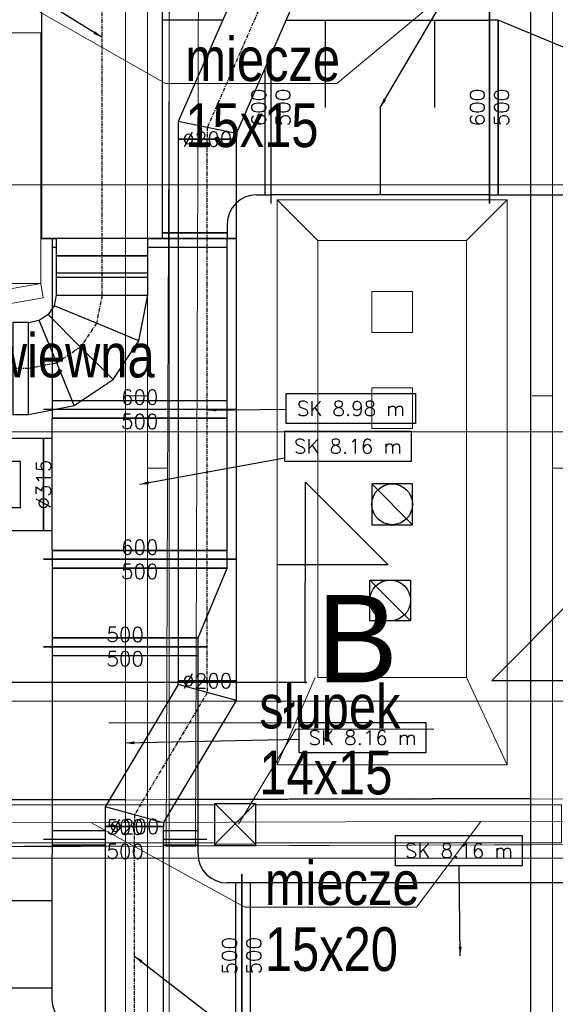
# Model space of a CAD drawing. Header units: millimetres. Extents: x -573548 to 674770, y -246895 to -89040.
# Tile 185 of 199: x 100264 to 102101, y -176295 to -172915. Entities that reach past the tile are written whole.
import ezdxf
from ezdxf.enums import TextEntityAlignment as Align

# ---------------------------------------------------------------- set-up
doc = ezdxf.new("R2010")
doc.units = ezdxf.units.MM
doc.linetypes.add('Oś', pattern=[22.225, 12.7, -3.175, 3.175, -3.175])
for name, color, linetype, lineweight in [('_WM_line freonowe', 7, 'GAS_LINE', 20), ('A.05 RZUT PODDASZA_is$0$0_Nr_pióra__12', 8, 'Continuous', 9), ('A.05 RZUT PODDASZA_is$0$Nowe_0_Nr_pióra__59', 8, 'Continuous', 9), ('A.05 RZUT PODDASZA_is$0$opisy inne_Nr_pióra__1', 8, 'Continuous', 9), ('A.05 RZUT PODDASZA_is$0$OSIE_Nr_pióra__1', 8, 'Continuous', 9), ('A.05 RZUT PODDASZA_is$0$platew_Nr_pióra__1', 8, 'Continuous', 9), ('A.05 RZUT PODDASZA_is$0$podwaliny_Nr_pióra__7', 8, 'Continuous', 9), ('A.05 RZUT PODDASZA_is$0$SCIANY_KONSTR_Nr_pióra__21', 8, 'Continuous', 9), ('A.05 RZUT PODDASZA_is$0$Structural - Grid', 8, 'Continuous', 9), ('A.05 RZUT PODDASZA_is$0$Structural - Grid_Nr_pióra__17', 8, 'Continuous', 9), ('A.05 RZUT PODDASZA_is$0$WIDOK_Nr_pióra__1', 8, 'Continuous', 9), ('A.05 RZUT PODDASZA_is$0$wiezba_Nr_pióra__1', 8, 'Continuous', 9), ('A.05 RZUT PODDASZA_is$0$wiezba_Nr_pióra__2', 8, 'Continuous', 9), ('A.05 RZUT PODDASZA_is$0$wiezba_Nr_pióra__41', 8, 'Continuous', 9), ('FLUID-CZERPNY', 7, 'Continuous', 30), ('FLUID-N1', 7, 'Continuous', 30)]:
    doc.layers.add(name, color=color, linetype=linetype, lineweight=lineweight)
for name, color, linetype in [('FLUID-CZERPNY-50-DIM', 7, 'Continuous'), ('FLUID-CZERPNY-50-INF', 7, 'Continuous'), ('FLUID-W1', 7, 'Continuous'), ('FLUID-W2', 7, 'Continuous'), ('FLUID-W2-50-DIM', 7, 'Continuous'), ('FLUID-W2-50-INF', 7, 'Continuous'), ('FLUID-W2-SYM', 7, 'Continuous'), ('FLUID-WC2', 7, 'Continuous'), ('FLUID-WT2', 7, 'Continuous')]:
    doc.layers.add(name, color=color, linetype=linetype)
doc.styles.add('A.05 RZUT PODDASZA_is$0$STYL_AUTOMATYCZNY_1', font='Arial.ttf')
doc.styles.add('A.05 RZUT PODDASZA_is$0$STYL_AUTOMATYCZNY_6', font='Arial.ttf', dxfattribs={"width": 0.7})
doc.styles.add('FDBES', font='simplex.shx')
doc.styles.get("Standard").update_dxf_attribs({"font": 'arial.ttf'})
doc.linetypes.add('GAS_LINE', pattern='A,12.7,-5.08,["GAS",Standard,S=2.54,R=0,X=-2.54,Y=-1.27],-6.35', length=24.13)
doc.dimstyles.new('FDBES', dxfattribs={"dimscale": 50, "dimtxt": 4, "dimasz": 2.5, "dimexe": 0.8, "dimexo": 2, "dimgap": 1, "dimtad": 1, "dimdsep": 46, "dimtxsty": 'FDBES', "dimcen": 2.5, "dimclrd": 4, "dimclre": 5, "dimadec": 0, "dimazin": 0, "dimtfac": 1, "dimtmove": 0, "dimatfit": 3, "dimfxl": 1, "dimarcsym": 0})

# ---------------------------------------------------------------- blocks, each defined once
blk = doc.blocks.new('A.05 RZUT PODDASZA_is$0$Standardowy znacznik osi')
at = {"layer": 'A.05 RZUT PODDASZA_is$0$Structural - Grid_Nr_pióra__17'}
blk.add_line((1000, 0), (17855.4, 0), dxfattribs=at)
at = {"layer": 'A.05 RZUT PODDASZA_is$0$Structural - Grid_Nr_pióra__17', "style": 'A.05 RZUT PODDASZA_is$0$STYL_AUTOMATYCZNY_1'}
for tag, p in [('AC_MarkerText_1_0', (5, -80)), ('AC_MarkerText_1_1', (19360.4, -80))]:
    blk.add_attdef(tag, text='', height=350, rotation=270, dxfattribs=at).set_placement(p, align=Align.TOP_CENTER)
blk = doc.blocks.new('A.05 RZUT PODDASZA_is$0$Standardowy znacznik osi_3')
at = {"layer": 'A.05 RZUT PODDASZA_is$0$Structural - Grid_Nr_pióra__17'}
blk.add_line((2962.2, 0), (40906.6, 0), dxfattribs=at)
at = {"layer": 'A.05 RZUT PODDASZA_is$0$Structural - Grid_Nr_pióra__17', "style": 'A.05 RZUT PODDASZA_is$0$STYL_AUTOMATYCZNY_1'}
for tag, p in [('AC_MarkerText_1_0', (-250, -335)), ('AC_MarkerText_1_1', (44118.7, -335))]:
    blk.add_attdef(tag, text='', height=350, rotation=180, dxfattribs=at).set_placement(p, align=Align.TOP_CENTER)
blk = doc.blocks.new('A.05 RZUT PODDASZA_is$0$Standardowy znacznik osi_4')
at = {"layer": 'A.05 RZUT PODDASZA_is$0$Structural - Grid_Nr_pióra__17'}
blk.add_line((1000, 0), (42868.7, 0), dxfattribs=at)
at = {"layer": 'A.05 RZUT PODDASZA_is$0$Structural - Grid_Nr_pióra__17', "style": 'A.05 RZUT PODDASZA_is$0$STYL_AUTOMATYCZNY_1'}
for tag, p in [('AC_MarkerText_1_0', (-250, -335)), ('AC_MarkerText_1_1', (44118.7, -335))]:
    blk.add_attdef(tag, text='', height=350, rotation=180, dxfattribs=at).set_placement(p, align=Align.TOP_CENTER)
blk = doc.blocks.new('A.05 RZUT PODDASZA_is')
at = {"layer": 'A.05 RZUT PODDASZA_is$0$0_Nr_pióra__12'}
blk.add_line((100520.6, -100329.1), (101527, -100329.1), dxfattribs=at)
at = {"layer": 'A.05 RZUT PODDASZA_is$0$Nowe_0_Nr_pióra__59'}
for points in [[(98476.7, -97960.3), (100286.7, -97960.3), (100286.7, -98820.3), (98476.7, -98820.3)], [(100286.7, -98820.3), (100295.4, -98869.5), (99763.6, -98963.3), (99754.9, -98914.1)]]:
    blk.add_lwpolyline(points, close=True, dxfattribs=at)
at = {"layer": 'A.05 RZUT PODDASZA_is$0$opisy inne_Nr_pióra__1'}
for points in [[(100221.9, -97854.1), (100714.6, -98133.8), (101302.5, -98133.8), (101639.3, -97854.1)], [(100965.1, -100676.7), (101162.1, -100350.7), (101634.7, -100350.7)], [(100458.9, -100671.5), (100987.3, -100962.2), (101575.2, -100962.2), (101797, -100667.7)]]:
    blk.add_lwpolyline(points, dxfattribs=at)
at = {"layer": 'A.05 RZUT PODDASZA_is$0$OSIE_Nr_pióra__1'}
for p, q in [((100652.6, -93185.2), (100652.6, -105475.2)), ((102042.6, -93185.2), (102042.6, -105475.2)), ((86900.2, -99330.2), (119033, -99330.2)), ((106649.9, -100653.7), (95018.3, -100687.2))]:
    blk.add_line(p, q, dxfattribs=at)
at = {"layer": 'A.05 RZUT PODDASZA_is$0$platew_Nr_pióra__1'}
for p, q in [((106896.5, -100578.5), (92219, -100613)), ((106896.5, -100728.8), (92219, -100785.8))]:
    blk.add_line(p, q, dxfattribs=at)
at = {"layer": 'A.05 RZUT PODDASZA_is$0$podwaliny_Nr_pióra__7'}
for points in [[(99187.4, -100595.1), (100577.6, -100591.2)], [(100727.6, -100590.7), (101967.6, -100587.2)], [(100577.6, -100751.9), (99187.4, -100756.1)], [(101967.6, -100747.7), (100727.6, -100751.5)]]:
    blk.add_lwpolyline(points, dxfattribs=at)
at = {"layer": 'A.05 RZUT PODDASZA_is$0$SCIANY_KONSTR_Nr_pióra__21'}
for points in [[(101237.3, -98673.8), (101747.3, -98673.8), (101747.3, -100173.8), (101237.3, -100173.8)], [(101422.3, -98988.8), (101562.3, -98988.8), (101562.3, -98848.8), (101422.3, -98848.8)], [(101422.3, -99318.8), (101562.3, -99318.8), (101562.3, -99178.8), (101422.3, -99178.8)], [(101422.3, -99648.8), (101562.3, -99648.8), (101562.3, -99508.8), (101422.3, -99508.8)], [(101415.3, -99978.8), (101555.3, -99978.8), (101555.3, -99838.8), (101415.3, -99838.8)]]:
    blk.add_lwpolyline(points, close=True, dxfattribs=at)
at = {"layer": 'A.05 RZUT PODDASZA_is$0$WIDOK_Nr_pióra__1'}
for p, q in [((101237.3, -98673.8), (101097.3, -98533.8)), ((101887.3, -98533.8), (101747.3, -98673.8)), ((101228.4, -100173.8), (101097.3, -100473.8)), ((101747.3, -100173.8), (101887.3, -100473.8))]:
    blk.add_line(p, q, dxfattribs=at)
for points in [[(100727.8, -97744.4), (100827.8, -97744.4), (100817.2, -100752.6), (100717.2, -100752.6)], [(101097.3, -98533.8), (101887.3, -98533.8), (101887.3, -100473.8), (101097.3, -100473.8)]]:
    blk.add_lwpolyline(points, close=True, dxfattribs=at)
at = {"layer": 'A.05 RZUT PODDASZA_is$0$wiezba_Nr_pióra__1'}
for points in [[(100582.6, -99206), (100652.6, -99206), (100652.6, -99454.4), (100722.6, -99454.4)], [(101972.6, -99206), (102042.6, -99206), (102042.6, -99454.4), (102112.6, -99454.4)]]:
    blk.add_lwpolyline(points, dxfattribs=at)
for points in [[(100883.6, -100741.1), (99833.6, -100741.1), (99833.6, -100611.1), (100883.6, -100611.1)], [(101023.6, -100741.1), (102073.6, -100741.1), (102073.6, -100611.1), (101023.6, -100611.1)]]:
    blk.add_lwpolyline(points, close=True, dxfattribs=at)
at = {"layer": 'A.05 RZUT PODDASZA_is$0$wiezba_Nr_pióra__2'}
for p, q in [((100577.6, -93185.2), (100577.6, -105475.2)), ((100727.6, -93185.2), (100727.6, -105475.2)), ((101967.6, -93185.2), (101967.6, -105475.2))]:
    blk.add_line(p, q, dxfattribs=at)
at = {"layer": 'A.05 RZUT PODDASZA_is$0$wiezba_Nr_pióra__41'}
for p, q in [((101023.6, -100746.1), (100883.6, -100606.1)), ((101023.6, -100606.1), (100883.6, -100746.1))]:
    blk.add_line(p, q, dxfattribs=at)
blk.add_lwpolyline([(101023.6, -100746.1), (100883.6, -100746.1), (100883.6, -100606.1), (101023.6, -100606.1)], close=True, dxfattribs=at)
at = {"layer": 'A.05 RZUT PODDASZA_is$0$Structural - Grid', "zscale": 1000}
for name, p, rotation in [('A.05 RZUT PODDASZA_is$0$Standardowy znacznik osi', (101967.3, -108395.1), 90), ('A.05 RZUT PODDASZA_is$0$Standardowy znacznik osi_4', (121683.4, -98482.5), 180), ('A.05 RZUT PODDASZA_is$0$Standardowy znacznik osi_3', (121683.4, -100254.9), 180)]:
    blk.add_blockref(name, p, dxfattribs=dict(at, rotation=rotation))
at = {"layer": 'A.05 RZUT PODDASZA_is$0$opisy inne_Nr_pióra__1', "char_height": 150, "attachment_point": 1, "style": 'A.05 RZUT PODDASZA_is$0$STYL_AUTOMATYCZNY_6'}
for s, insert, line_spacing_factor in [('\\A1;{\\pql;\\fArial|b0|i0|c238|p0;\\W0.800000;miecze    \\P\\pql;\\fArial|b0|i0|c238|p0;\\W0.800000;15x15}', (100782.7, -97976), 0.906268), ('\\A1;{\\pql;\\fArial|b0|i0|c238|p0;\\W0.800000;centrala \\P\\pql;\\fArial|b0|i0|c238|p0;\\W0.800000;nawiewno-wywiewna}', (99112.4, -98766.7), 0.906201), ('\\A1;{\\pql;\\fArial|b0|i0|c238|p0;\\W0.800000;słupek\\P\\pql;\\fArial|b0|i0|c238|p0;\\W0.800000;14x15}', (101036.3, -100198.2), 0.906268), ('\\A1;{\\pql;\\fArial|b0|i0|c238|p0;\\W0.800000;miecze    \\P\\pql;\\fArial|b0|i0|c238|p0;\\W0.800000;15x20}', (101055.4, -100804.3), 0.906268)]:
    blk.add_mtext(s, dxfattribs=dict(at, insert=insert, line_spacing_factor=line_spacing_factor))
blk = doc.blocks.new('*U60469')
at = {"color": 150, "linetype": 'Continuous', "lineweight": -2}
for p, q in [((-375, 330), (-375, 300)), ((-375, 300), (-375, -300)), ((375, 179.3), (375, 179.2)), ((375, 179.2), (375, -300)), ((-375, -300), (-375, -330)), ((375, -300), (375, -330))]:
    blk.add_line(p, q, dxfattribs=at)
at = {"color": 0, "linetype": 'ByBlock', "lineweight": -2}
for p, q in [((322.5, 300), (-375, 300)), ((-375, -300), (375, -300))]:
    blk.add_line(p, q, dxfattribs=at)
at = {"color": 150, "linetype": 'Continuous', "lineweight": -3}
for p, q in [((-187.5, 0), (-187.5, 300)), ((187.5, 0), (187.5, 300)), ((0, 0), (0, -300))]:
    blk.add_line(p, q, dxfattribs=at)
blk = doc.blocks.new('*U60456')
at = {"color": 150, "linetype": 'Continuous', "lineweight": -2}
for p, q in [((385, 351.7), (385, 395)), ((385, -265), (385, 36.7)), ((-244.3, -385), (265, -385))]:
    blk.add_line(p, q, dxfattribs=at)
at = {"color": 0, "linetype": 'ByBlock', "lineweight": -2}
for p, q in [((384.3, 365), (385, 365)), ((-365, -219.1), (-365, -13.3)), ((335, -235), (365, -235)), ((365, -235), (385, -235)), ((235, -335), (235, -365)), ((235, -365), (235, -385))]:
    blk.add_line(p, q, dxfattribs=at)
at = {"color": 150, "linetype": 'Continuous', "lineweight": -3}
for p, q in [((365, -13.3), (365, -235)), ((365, -235), (365, -13.3)), ((235, -365), (-198.5, -365)), ((235, -365), (-198.5, -365))]:
    blk.add_line(p, q, dxfattribs=at)
at = {"color": 0, "linetype": 'ByBlock', "lineweight": -2, "extrusion": (2.24964e-32, 4.13252e-48, -1)}
blk.add_ellipse((335, -335), major_axis=(-100, 0), ratio=1, start_param=0, end_param=1.570796, dxfattribs=at)
blk.add_ellipse((335, -335), major_axis=(-100, 0), ratio=1, start_param=0, end_param=1.570796, dxfattribs=at)
blk = doc.blocks.new('*U60455')
at = {"color": 150, "linetype": 'Continuous', "lineweight": -2}
for p, q in [((-293, 330), (-293, -330)), ((293, 330), (293, 286.7)), ((293, -28.3), (293, -330))]:
    blk.add_line(p, q, dxfattribs=at)
at = {"color": 0, "linetype": 'ByBlock', "lineweight": -2}
for p, q in [((293, 300), (-293, 300)), ((-293, -300), (293, -300))]:
    blk.add_line(p, q, dxfattribs=at)
at = {"color": 150, "linetype": 'Continuous', "lineweight": -3}
for p, q in [((-263, 300), (-263, -300)), ((263, 300), (263, 286.7)), ((263, -28.3), (263, -300))]:
    blk.add_line(p, q, dxfattribs=at)
blk = doc.blocks.new('*U60457')
at = {"color": 150, "linetype": 'Continuous', "lineweight": -2}
for p, q in [((-257.5, 300), (-257.5, 330)), ((257.5, 300), (257.5, 330)), ((-257.5, -300), (-257.5, 300)), ((257.5, -300), (257.5, 300)), ((-257.5, -330), (-257.5, -300)), ((257.5, -330), (257.5, -300)), ((-157, -330), (158, -330))]:
    blk.add_line(p, q, dxfattribs=at)
at = {"color": 0, "linetype": 'ByBlock', "lineweight": -2}
for p, q in [((-227.5, 300), (-257.5, 300)), ((227.5, 300), (-227.5, 300)), ((257.5, 300), (227.5, 300)), ((-257.5, -300), (-227.5, -300)), ((-157, -300), (-227.5, -300)), ((-157, -300), (-157, -330)), ((227.5, -300), (158, -300)), ((158, -330), (158, -300)), ((227.5, -300), (257.5, -300))]:
    blk.add_line(p, q, dxfattribs=at)
at = {"color": 150, "linetype": 'Continuous', "lineweight": -3}
for p, q in [((-227.5, -300), (-227.5, 300)), ((-227.5, 300), (-227.5, -300)), ((227.5, -300), (227.5, 300)), ((227.5, 300), (227.5, -300)), ((158, -300), (-157, -300))]:
    blk.add_line(p, q, dxfattribs=at)
blk = doc.blocks.new('*U60491')
at = {"color": 150, "linetype": 'Continuous', "lineweight": -2}
for p, q in [((-157.5, 157.5), (-157.5, 0)), ((157.5, 0), (157.5, 157.5)), ((-157.5, 0), (-157.5, -157.5)), ((157.5, -157.5), (157.5, 0))]:
    blk.add_line(p, q, dxfattribs=at)
at = {"color": 0, "linetype": 'ByBlock', "lineweight": -2}
for p, q in [((157.5, 157.5), (-157.5, 157.5)), ((78.8, 78.8), (-78.8, 78.8)), ((-78.8, 78.8), (-78.8, -78.8)), ((78.8, -56.5), (78.8, 78.8)), ((-16.8, -5.5), (5.5, 16.8)), ((5.5, 16.8), (139.1, -116.8)), ((116.8, -139.1), (-16.8, -5.5)), ((-78.8, -78.8), (56.5, -78.8)), ((139.1, -116.8), (116.8, -139.1)), ((-157.5, -157.5), (157.5, -157.5))]:
    blk.add_line(p, q, dxfattribs=at)
for major_axis in [(4, 0), (4, 0), (-4, 0), (-4, 0)]:
    blk.add_ellipse((0, 0), major_axis=major_axis, ratio=1, start_param=0, end_param=3.141593, dxfattribs=at)
blk = doc.blocks.new('*U60458')
at = {"color": 150, "linetype": 'Continuous', "lineweight": -2}
for p, q in [((-150, 330), (-150, -330)), ((150, 230), (150, -330))]:
    blk.add_line(p, q, dxfattribs=at)
at = {"color": 0, "linetype": 'ByBlock', "lineweight": -2}
for p, q in [((-120, 300), (-150, 300)), ((120, 200), (-120, 300)), ((150, 200), (120, 200)), ((-150, -300), (-120, -300)), ((-120, -300), (120, -300)), ((120, -300), (150, -300))]:
    blk.add_line(p, q, dxfattribs=at)
at = {"color": 150, "linetype": 'Continuous', "lineweight": -3}
for p, q in [((-120, -300), (-120, 300)), ((-120, 300), (-120, -300)), ((120, -300), (120, 200)), ((120, 200), (120, -300))]:
    blk.add_line(p, q, dxfattribs=at)
blk = doc.blocks.new('*U60685')
at = {"color": 150, "linetype": 'Continuous', "lineweight": -2}
for p, q in [((-330.5, 280), (-330.5, 68.2)), ((330.5, 280), (330.5, -280)), ((-330.5, -131.8), (-330.5, -280))]:
    blk.add_line(p, q, dxfattribs=at)
at = {"color": 0, "linetype": 'ByBlock', "lineweight": -2}
for p, q in [((330.5, 250), (-330.5, 250)), ((-330.5, -250), (330.5, -250))]:
    blk.add_line(p, q, dxfattribs=at)
at = {"color": 150, "linetype": 'Continuous', "lineweight": -3}
for p, q in [((-300.5, 250), (-300.5, 68.2)), ((300.5, 250), (300.5, -250)), ((-300.5, -131.8), (-300.5, -250))]:
    blk.add_line(p, q, dxfattribs=at)
blk = doc.blocks.new('*U60687')
at = {"color": 150, "linetype": 'Continuous', "lineweight": -2}
for p, q in [((335, 345), (335, 133.2)), ((335, -66.8), (335, -215)), ((215, -335), (-345, -335))]:
    blk.add_line(p, q, dxfattribs=at)
at = {"color": 0, "linetype": 'ByBlock', "lineweight": -2}
for p, q in [((-215, 315), (285, 315)), ((315, 315), (285, 315)), ((335, 315), (315, 315)), ((-315, 133.2), (-315, 215)), ((-315, -285), (-315, -66.8)), ((285, -185), (315, -185)), ((315, -185), (335, -185)), ((-315, -285), (-315, -315)), ((185, -315), (185, -285)), ((-315, -315), (-315, -335)), ((185, -335), (185, -315))]:
    blk.add_line(p, q, dxfattribs=at)
at = {"color": 150, "linetype": 'Continuous', "lineweight": -3}
for p, q in [((315, 133.2), (315, 315)), ((315, 315), (315, 133.2)), ((315, -185), (315, -66.8)), ((315, -66.8), (315, -185)), ((-315, -315), (185, -315)), ((-315, -315), (185, -315))]:
    blk.add_line(p, q, dxfattribs=at)
at = {"color": 0, "linetype": 'ByBlock', "lineweight": -2, "extrusion": (-1.22465e-16, -3.46914e-32, -1)}
blk.add_ellipse((-215, 215), major_axis=(-100, 0), ratio=1, start_param=0, end_param=1.570796, dxfattribs=at)
blk.add_ellipse((-215, 215), major_axis=(-100, 0), ratio=1, start_param=0, end_param=1.570796, dxfattribs=at)
blk.add_ellipse((-215, 215), major_axis=(-100, 0), ratio=1, start_param=0, end_param=1.570796, dxfattribs=at)
at = {"color": 0, "linetype": 'ByBlock', "lineweight": -2}
blk.add_ellipse((285, -285), major_axis=(0, 100), ratio=1, start_param=0, end_param=1.570796, dxfattribs=at)
blk.add_ellipse((285, -285), major_axis=(0, 100), ratio=1, start_param=0, end_param=1.570796, dxfattribs=at)
blk = doc.blocks.new('*U60714')
at = {"color": 150, "linetype": 'Continuous', "lineweight": -2}
for p, q in [((-750, -280), (-750, 280)), ((750, -280), (750, 280))]:
    blk.add_line(p, q, dxfattribs=at)
at = {"color": 0, "linetype": 'ByBlock', "lineweight": -2}
for p, q in [((-750, 250), (750, 250)), ((-750, -250), (750, -250))]:
    blk.add_line(p, q, dxfattribs=at)
at = {"color": 150, "linetype": 'Continuous', "lineweight": -3}
for p, q in [((-720, -250), (-720, 250)), ((720, -250), (720, 250))]:
    blk.add_line(p, q, dxfattribs=at)
blk = doc.blocks.new('*U46201')
at = {"color": 0, "linetype": 'ByBlock', "lineweight": -2}
for p, q in [((204.7, 204.7), (48, 173.6)), ((48, 173.6), (-84.8, 84.8)), ((-84.8, 84.8), (-173.6, -48)), ((-173.6, -48), (-204.8, -204.8)), ((137.9, -137.9), (168.6, -117.4)), ((168.6, -117.4), (204.7, -110.2)), ((110.2, -204.8), (117.4, -168.6)), ((117.4, -168.6), (137.9, -137.9))]:
    blk.add_line(p, q, dxfattribs=at)
at = {"color": 6, "linetype": 'Continuous', "lineweight": -2}
for p, q in [((204.7, 204.7), (204.7, 47.2)), ((204.7, 47.2), (204.7, -110.2)), ((-47.2, -204.8), (-204.8, -204.8)), ((110.2, -204.8), (-47.2, -204.8))]:
    blk.add_line(p, q, dxfattribs=at)
at = {"color": 6, "linetype": 'Continuous', "lineweight": -3}
for p, q in [((48, 173.6), (108.3, 28.1)), ((-84.8, 84.8), (26.6, -26.6)), ((108.3, 28.1), (168.6, -117.4)), ((26.6, -26.6), (137.9, -137.9)), ((-173.6, -48), (-28.1, -108.3)), ((-28.1, -108.3), (117.4, -168.6))]:
    blk.add_line(p, q, dxfattribs=at)
at = {"layer": 'FLUID-W2-SYM', "color": 7, "linetype": 'Oś', "lineweight": -3}
for p, q in [((108.3, 28.1), (204.7, 47.2)), ((26.6, -26.6), (108.3, 28.1)), ((-28.1, -108.3), (26.6, -26.6)), ((-47.2, -204.8), (-28.1, -108.3))]:
    blk.add_line(p, q, dxfattribs=at)
blk = doc.blocks.new('*U60467')
at = {"color": 0, "linetype": 'ByBlock', "lineweight": -2}
for p, q in [((-690, 207.5), (-690, 157.5)), ((690, 207.5), (-690, 207.5)), ((690, 0), (690, 207.5)), ((-690, 157.5), (-750, 157.5)), ((750, 157.5), (690, 157.5)), ((690, -207.5), (690, 0)), ((-750, -157.5), (-690, -157.5)), ((-690, -157.5), (-690, -207.5)), ((690, -157.5), (750, -157.5)), ((-690, -207.5), (690, -207.5))]:
    blk.add_line(p, q, dxfattribs=at)
at = {"color": 6, "linetype": 'Continuous', "lineweight": -2}
for p, q in [((-750, 157.5), (-750, 0)), ((750, 0), (750, 157.5)), ((-750, 0), (-750, -157.5)), ((750, -157.5), (750, 0))]:
    blk.add_line(p, q, dxfattribs=at)
at = {"color": 6, "linetype": 'Continuous', "lineweight": -3}
for p, q in [((-690, 0), (-690, 157.5)), ((-690, -157.5), (-690, 0))]:
    blk.add_line(p, q, dxfattribs=at)
at = {"layer": 'FLUID-W2-SYM', "color": 7, "linetype": 'Oś', "lineweight": -3}
for p in [(-750, 0), (749.8, 0)]:
    blk.add_line(p, (750, 0), dxfattribs=at)
blk = doc.blocks.new('*U45744')
at = {"color": 6, "linetype": 'Continuous', "lineweight": -2}
for p, q in [((-67.5, 157.5), (-67.5, 0)), ((67.5, 0), (67.5, 157.5)), ((-67.5, 0), (-67.5, -157.5)), ((67.5, -157.5), (67.5, 0))]:
    blk.add_line(p, q, dxfattribs=at)
at = {"color": 0, "linetype": 'ByBlock', "lineweight": -2}
for p, q in [((67.5, 157.5), (-67.5, 157.5)), ((-67.5, -157.5), (67.5, -157.5))]:
    blk.add_line(p, q, dxfattribs=at)
at = {"color": 6, "linetype": 'Continuous', "lineweight": -3}
for p, q in [((-7.5, -157.5), (-7.5, 157.5)), ((7.5, -157.5), (7.5, 157.5))]:
    blk.add_line(p, q, dxfattribs=at)
at = {"layer": 'FLUID-W2-SYM', "color": 7, "linetype": 'Oś', "lineweight": -3}
blk.add_line((-67.5, 0), (67.5, 0), dxfattribs=at)
blk = doc.blocks.new('*U46223')
at = {"color": 6, "linetype": 'Continuous', "lineweight": -2}
for p, q in [((-27, 0), (-27, 157.5)), ((27, 157.5), (27, 0)), ((-27, -157.5), (-27, 0)), ((27, 0), (27, -157.5))]:
    blk.add_line(p, q, dxfattribs=at)
at = {"color": 0, "linetype": 'ByBlock', "lineweight": -2}
for p, q in [((-27, 157.5), (27, 157.5)), ((27, -157.5), (-27, -157.5))]:
    blk.add_line(p, q, dxfattribs=at)
at = {"layer": 'FLUID-W2-SYM', "color": 7, "linetype": 'Oś', "lineweight": -3}
blk.add_line((-27, 0), (27, 0), dxfattribs=at)
blk = doc.blocks.new('*U60468')
at = {"color": 0, "linetype": 'ByBlock', "lineweight": -2}
for p, q in [((-230.9, 100), (189.1, 284)), ((189.1, 284), (250, 284)), ((230.9, 84), (-189.1, -100)), ((250, 84), (230.9, 84))]:
    blk.add_line(p, q, dxfattribs=at)
at = {"color": 6, "linetype": 'Continuous', "lineweight": -3}
for p, q in [((210, 184), (189.1, 284)), ((230.9, 84), (210, 184)), ((-230.9, 100), (-210, 0)), ((-210, 0), (-189.1, -100))]:
    blk.add_line(p, q, dxfattribs=at)
at = {"color": 6, "linetype": 'Continuous', "lineweight": -2}
for p, q in [((250, 284), (250, 184)), ((250, 184), (250, 84))]:
    blk.add_line(p, q, dxfattribs=at)
at = {"layer": 'FLUID-W2-SYM', "color": 7, "linetype": 'Oś', "lineweight": -3}
for p, q in [((-210, 0), (210, 184)), ((210, 184), (250, 184)), ((-230.9, 0), (-210, 0))]:
    blk.add_line(p, q, dxfattribs=at)
blk = doc.blocks.new('*U46580')
at = {"color": 6, "linetype": 'Continuous', "lineweight": -2}
for p, q in [((-930, 100), (-930, 0)), ((930, 0), (930, 100)), ((-930, 0), (-930, -100)), ((930, -100), (930, 0))]:
    blk.add_line(p, q, dxfattribs=at)
at = {"color": 0, "linetype": 'ByBlock', "lineweight": -2}
for p, q in [((930, 100), (-930, 100)), ((-930, -100), (930, -100))]:
    blk.add_line(p, q, dxfattribs=at)
at = {"layer": 'FLUID-W2-SYM', "color": 7, "linetype": 'Oś', "lineweight": -3}
blk.add_line((-930, 0), (930, 0), dxfattribs=at)
blk = doc.blocks.new('*U46567')
at = {"color": 0, "linetype": 'ByBlock', "lineweight": -2}
for p, q in [((-237.5, 100), (182.5, 350)), ((182.5, 350), (250, 350)), ((237.5, 150), (-182.5, -100)), ((237.5, 150), (250, 150)), ((-237.5, 100), (-250, 100)), ((-182.5, -100), (-250, -100))]:
    blk.add_line(p, q, dxfattribs=at)
at = {"color": 6, "linetype": 'Continuous', "lineweight": -3}
for p, q in [((210, 250), (182.5, 350)), ((237.5, 150), (210, 250)), ((-210, 0), (-237.5, 100)), ((-182.5, -100), (-210, 0))]:
    blk.add_line(p, q, dxfattribs=at)
at = {"color": 6, "linetype": 'Continuous', "lineweight": -2}
for p, q in [((250, 350), (250, 250)), ((250, 250), (250, 150)), ((-250, 0), (-250, 100)), ((-250, -100), (-250, 0))]:
    blk.add_line(p, q, dxfattribs=at)
at = {"layer": 'FLUID-W2-SYM', "color": 7, "linetype": 'Oś', "lineweight": -3}
for p, q in [((-210, 0), (210, 250)), ((210, 250), (250, 250)), ((-250, 0), (-210, 0))]:
    blk.add_line(p, q, dxfattribs=at)
blk = doc.blocks.new('*U60686')
at = {"color": 6, "linetype": 'Continuous', "lineweight": -2}
for p, q in [((-444.5, 100), (-444.5, 0)), ((444.5, 0), (444.5, 100)), ((-444.5, 0), (-444.5, -100)), ((444.5, -100), (444.5, 0))]:
    blk.add_line(p, q, dxfattribs=at)
at = {"color": 0, "linetype": 'ByBlock', "lineweight": -2}
for p, q in [((444.5, 100), (-444.5, 100)), ((-444.5, -100), (444.5, -100))]:
    blk.add_line(p, q, dxfattribs=at)
at = {"layer": 'FLUID-W2-SYM', "color": 7, "linetype": 'Oś', "lineweight": -3}
blk.add_line((-444.5, 0), (444.5, 0), dxfattribs=at)
blk = doc.blocks.new('*U59288')
at = {"color": 150, "linetype": 'Continuous', "lineweight": -2}
for p, q in [((-150, 280), (-150, -280)), ((150, 280), (150, -380))]:
    blk.add_line(p, q, dxfattribs=at)
at = {"color": 0, "linetype": 'ByBlock', "lineweight": -2}
for p, q in [((-120, 250), (-150, 250)), ((120, 250), (-120, 250)), ((150, 250), (120, 250)), ((-150, -250), (-120, -250)), ((-120, -250), (120, -350)), ((120, -350), (150, -350))]:
    blk.add_line(p, q, dxfattribs=at)
at = {"color": 150, "linetype": 'Continuous', "lineweight": -3}
for p, q in [((-120, -250), (-120, 250)), ((-120, 250), (-120, -250)), ((120, -350), (120, 250)), ((120, 250), (120, -350))]:
    blk.add_line(p, q, dxfattribs=at)
blk = doc.blocks.new('*U60653')
at = {"color": 0, "linetype": 'ByBlock', "lineweight": -2, "extrusion": (-2.44929e-16, 1, 1.83697e-16)}
blk.add_circle((0, 0), 0.05, dxfattribs=at)
blk = doc.blocks.new('*U60675')
at = {"color": 6, "linetype": 'Continuous', "lineweight": -2}
blk.add_line((750, -180), (750, 180), dxfattribs=at)
at = {"color": 0, "linetype": 'ByBlock', "lineweight": -2}
for p, q in [((-548.9, 150), (-378.8, 150)), ((36.2, 150), (750, 150)), ((-548.9, -150), (-378.8, -150)), ((36.2, -150), (750, -150))]:
    blk.add_line(p, q, dxfattribs=at)
at = {"color": 6, "linetype": 'Continuous', "lineweight": -3}
blk.add_line((720, -150), (720, 150), dxfattribs=at)
blk = doc.blocks.new('*U60670')
at = {"color": 0, "linetype": 'ByBlock', "lineweight": -2, "extrusion": (-1.22465e-16, -5.46471e-32, -1)}
blk.add_circle((0, 0), 0.05, dxfattribs=at)
blk = doc.blocks.new('*U58831')
at = {"lineweight": -2}
blk.add_lwpolyline([(230.8, -298.6), (674.6, -298.6), (674.6, -402), (230.8, -402)], close=True, dxfattribs=at)
at = {"insert": (452.7, -350.3), "char_height": 50, "attachment_point": 5, "line_spacing_factor": 1.1, "style": 'FDBES'}
blk.add_mtext('SK 8.98 m', dxfattribs=at)
blk.add_leader([(0, 0), (385.9, -298.6)], dimstyle='FDBES', override={"dimscale": 12.5, "dimclrd": 256, "dimclre": 256})
blk = doc.blocks.new('*U58832')
at = {"lineweight": -2}
blk.add_lwpolyline([(270.8, 56.9), (714.6, 56.9), (714.6, -46.5), (270.8, -46.5)], close=True, dxfattribs=at)
at = {"insert": (492.7, 5.2), "char_height": 50, "attachment_point": 5, "line_spacing_factor": 1.1, "style": 'FDBES'}
blk.add_mtext('SK 8.98 m', dxfattribs=at)
blk.add_leader([(0, 0), (270.8, 2.9)], dimstyle='FDBES', override={"dimscale": 12.5, "dimclrd": 256, "dimclre": 256})
blk = doc.blocks.new('*U58846')
at = {"lineweight": -2}
blk.add_line((-313, 381.7), (-899.6, 381.7), dxfattribs=at)
blk.add_lwpolyline([(-899.6, 473.3), (-313, 473.3), (-313, 278.3), (-899.6, 278.3)], close=True, dxfattribs=at)
at = {"insert": (-606.3, 375.8), "char_height": 50, "attachment_point": 5, "line_spacing_factor": 1.1, "style": 'FDBES'}
blk.add_mtext('TAR/315/1500\\PSK 8.75 m', dxfattribs=at)
blk.add_leader([(0, 0), (-449, 278.3)], dimstyle='FDBES', override={"dimscale": 12.5, "dimclrd": 256, "dimclre": 256})
blk = doc.blocks.new('*U58865')
at = {"lineweight": -2}
blk.add_line((819, 557.4), (-170, 557.4), dxfattribs=at)
blk.add_lwpolyline([(-170, 649.1), (819, 649.1), (819, 454.1), (-170, 454.1)], close=True, dxfattribs=at)
at = {"insert": (324.5, 551.6), "char_height": 50, "width": 800, "attachment_point": 5, "line_spacing_factor": 1.1, "style": 'FDBES'}
blk.add_mtext('TAP21-HR-600x500x750\\PSK 8.16 m', dxfattribs=at)
blk.add_leader([(0, 0), (267.1, 454.1)], dimstyle='FDBES', override={"dimscale": 12.5, "dimclrd": 256, "dimclre": 256})
blk = doc.blocks.new('*U58866')
at = {"lineweight": -2}
blk.add_lwpolyline([(497.4, 182), (931.6, 182), (931.6, 78.7), (497.4, 78.7)], close=True, dxfattribs=at)
at = {"insert": (714.5, 130.3), "char_height": 50, "attachment_point": 5, "line_spacing_factor": 1.1, "style": 'FDBES'}
blk.add_mtext('SK 8.16 m', dxfattribs=at)
blk.add_leader([(0, 0), (497.4, 90.7)], dimstyle='FDBES', override={"dimscale": 12.5, "dimclrd": 256, "dimclre": 256})
blk = doc.blocks.new('*U58868')
at = {"lineweight": -2}
blk.add_lwpolyline([(597.4, 70), (1031.6, 70), (1031.6, -33.3), (597.4, -33.3)], close=True, dxfattribs=at)
at = {"insert": (814.5, 18.3), "char_height": 50, "attachment_point": 5, "line_spacing_factor": 1.1, "style": 'FDBES'}
blk.add_mtext('SK 8.16 m', dxfattribs=at)
blk.add_leader([(0, 0), (597.4, 13.4)], dimstyle='FDBES', override={"dimscale": 12.5, "dimclrd": 256, "dimclre": 256})
blk = doc.blocks.new('*U58869')
at = {"lineweight": -2}
blk.add_lwpolyline([(-221.9, 412.4), (212.4, 412.4), (212.4, 309.1), (-221.9, 309.1)], close=True, dxfattribs=at)
at = {"insert": (-4.7, 360.8), "char_height": 50, "attachment_point": 5, "line_spacing_factor": 1.1, "style": 'FDBES'}
blk.add_mtext('SK 8.16 m', dxfattribs=at)
blk.add_leader([(0, 0), (-4, 309.1)], dimstyle='FDBES', override={"dimscale": 12.5, "dimclrd": 256, "dimclre": 256})

msp = doc.modelspace()

# ---------------------------------------------------------------- block references
msp.add_blockref('A.05 RZUT PODDASZA_is', (49.4, -75000))

# ---------------------------------------------------------------- next in the draw order: linework, layer by layer
at = {"color": 150}
for points in [[(101244.3, -174503.2), (101527.7, -174786.6), (101147.8, -174786.6)], [(101243.7, -175193), (101244.3, -174503.2)], [(102166.5, -174899.9), (101883.1, -175183.4), (102263, -175183.4)], [(97600, -175190), (101248.5, -175190)]]:
    msp.add_lwpolyline(points, dxfattribs=at)
at = {"color": 31, "true_color": 0xfecc66}
msp.add_lwpolyline([(100933, -175606.1), (101073, -175606.1), (101073, -175751.6), (100933, -175751.6)], close=True, dxfattribs=at)
at = {"layer": '_WM_line freonowe', "ltscale": 50}
msp.add_lwpolyline([(94581.6, -175982.9), (94581.6, -175793.8), (104146.5, -175793.8), (104146.5, -175434.1), (104146.5, -175434.1)], dxfattribs=at)
at = {"layer": 'FLUID-WC2', "color": 30, "linetype": 'Continuous'}
msp.add_lwpolyline([(101604.8, -174838.8), (101604.8, -174978.8), (101464.8, -174978.8), (101464.8, -174838.8)], close=True, dxfattribs=at)
at = {"layer": 'FLUID-WC2', "color": 30, "linetype": 'Continuous', "elevation": -530}
msp.add_lwpolyline([(101464.8, -174838.8), (101604.8, -174978.8)], dxfattribs=at)
at = {"layer": 'FLUID-WC2', "color": 30, "linetype": 'Continuous'}
msp.add_circle((101534.8, -174908.8, -530), 70, dxfattribs=at)
at = {"layer": 'FLUID-WT2', "color": 190, "linetype": 'Continuous'}
msp.add_lwpolyline([(101611.7, -174508.8), (101471.7, -174508.8), (101471.7, -174648.8), (101611.7, -174648.8)], close=True, dxfattribs=at)
at = {"layer": 'FLUID-WT2', "color": 190, "linetype": 'Continuous', "elevation": -530}
msp.add_lwpolyline([(101611.7, -174648.8), (101471.7, -174508.8)], dxfattribs=at)
at = {"layer": 'FLUID-WT2', "color": 190, "linetype": 'Continuous'}
msp.add_circle((101541.7, -174578.8, -530), 70, dxfattribs=at)

# ---------------------------------------------------------------- next in the draw order: block references
at = {"layer": 'FLUID-CZERPNY', "color": 150, "linetype": 'Continuous', "extrusion": (-1.22465e-16, 7.4988e-33, -1), "rotation": 360}
msp.add_blockref('*U60469', (-101500.5, -173216.6, -8411), dxfattribs=at)
at = {"layer": 'FLUID-CZERPNY', "color": 150, "linetype": 'Continuous'}
for name, p, rotation in [('*U59288', (102025.5, -173266.6, 8361), 180), ('*U60455', (100675.5, -173959.6, 8410.8), 89.99999999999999), ('*U60457', (100675.5, -174510.3, 8410.8), 270), ('*U60491', (100188, -174510.8, 8410.8), 180), ('*U60458', (100675.5, -174917.8, 8410.8), 270), ('*U60685', (100625.5, -175398.3, 8410.8), 90), ('*U60687', (100690.5, -176063.8, 8410.8), 89.99999999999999)]:
    msp.add_blockref(name, p, dxfattribs=dict(at, rotation=rotation))
at = {"layer": 'FLUID-CZERPNY', "color": 150, "linetype": 'Continuous', "extrusion": (-1.22465e-16, -2.46519e-32, -1)}
for name, p, rotation in [('*U60456', (-100740.5, -173281.6, -8410.8), 270), ('*U60714', (-101775.5, -176128.8, -8410.8), 360)]:
    msp.add_blockref(name, p, dxfattribs=dict(at, rotation=rotation))
at = {"layer": 'FLUID-CZERPNY-50-INF', "linetype": 'ByBlock'}
for name, p in [('*U58865', (101500.5, -173216.6, 8411)), ('*U58866', (100675.5, -174510.3, 8410.8)), ('*U58868', (100625.5, -175398.3, 8410.8)), ('*U58869', (101775.5, -176128.8, 8410.8))]:
    msp.add_blockref(name, p, dxfattribs=at)
at = {"layer": 'FLUID-N1', "color": 5, "linetype": 'Continuous', "extrusion": (-1.22465e-16, 1, 1.83697e-16), "rotation": 360}
msp.add_blockref('*U60653', (-101455.5, 6837.9, -176089.9), dxfattribs=at)
at = {"layer": 'FLUID-W1', "color": 6, "linetype": 'Continuous', "extrusion": (1.22465e-16, -2.46519e-32, -1), "rotation": 360}
for name, p in [('*U60675', (-99826.6, -176089.9, -7187.8)), ('*U60670', (-101326.6, -176089.9, -7187.8))]:
    msp.add_blockref(name, p, dxfattribs=at)
at = {"layer": 'FLUID-W2', "color": 6, "linetype": 'Continuous'}
for name, p, rotation in [('*U60467', (100546.3, -172975.8, 8910.8), 89.99999999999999), ('*U46580', (100907.3, -174255.2, 9078.3), 90), ('*U45744', (100546.3, -173793.3, 8910.8), 89.99999999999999), ('*U46201', (100499.1, -174065.6, 8910.8), 180), ('*U60686', (100657.3, -176129.7, 9078.3), 89.99999999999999)]:
    msp.add_blockref(name, p, dxfattribs=dict(at, rotation=rotation))
at = {"layer": 'FLUID-W2', "color": 6, "linetype": 'Continuous', "extrusion": (-1.22465e-16, 2.46519e-32, -1), "rotation": 270}
for name, p in [('*U60468', (-101091.3, -173075.2, -9078.3)), ('*U46567', (-100907.3, -175435.2, -9078.3))]:
    msp.add_blockref(name, p, dxfattribs=at)
at = {"layer": 'FLUID-W2', "color": 6, "linetype": 'Continuous', "extrusion": (-1.22465e-16, 0, -1)}
msp.add_blockref('*U46223', (-100267.3, -174112.8, -8910.8), dxfattribs=at)
at = {"layer": 'FLUID-W2-50-INF', "linetype": 'ByBlock'}
for name, p in [('*U58846', (100546.3, -172975.8, 8910.8)), ('*U58832', (100907.3, -174255.2, 9078.3)), ('*U58831', (100657.3, -176129.7, 9078.3))]:
    msp.add_blockref(name, p, dxfattribs=at)

# ---------------------------------------------------------------- next in the draw order: texts
at = {"color": 150, "insert": (101282.1, -174890), "char_height": 300, "width": 210.046, "attachment_point": 1}
msp.add_mtext('B', dxfattribs=at)
at = {"layer": 'FLUID-CZERPNY-50-DIM', "char_height": 50, "attachment_point": 5, "rotation": 90, "style": 'FDBES'}
for s, insert in [('600\\P500', (101125.5, -173216.6, 8411)), ('600\\P500', (101875.5, -173216.6, 8411)), ('∅315\\P', (100345.5, -174510.8, 8410.8)), ('500\\P500', (101025.5, -176128.8, 8410.8))]:
    msp.add_mtext(s, dxfattribs=dict(at, insert=insert))
at = {"layer": 'FLUID-CZERPNY-50-DIM', "char_height": 50, "attachment_point": 5, "style": 'FDBES'}
for s, insert in [('600\\P500', (100675.5, -174252.8, 8410.8)), ('600\\P500', (100675.5, -174767.8, 8410.8)), ('500\\P500', (100625.5, -175067.8, 8410.8)), ('500\\P500', (100625.5, -175728.8, 8410.8))]:
    msp.add_mtext(s, dxfattribs=dict(at, insert=insert))
at = {"layer": 'FLUID-W2-50-DIM', "char_height": 50, "attachment_point": 5, "style": 'FDBES'}
for insert in [(100907.3, -173325.2, 9078.3), (100907.3, -175185.2, 9078.3), (100657.3, -175685.2, 9078.3)]:
    msp.add_mtext('∅200\\P', dxfattribs=dict(at, insert=insert))

doc.saveas('drawing.dxf')
